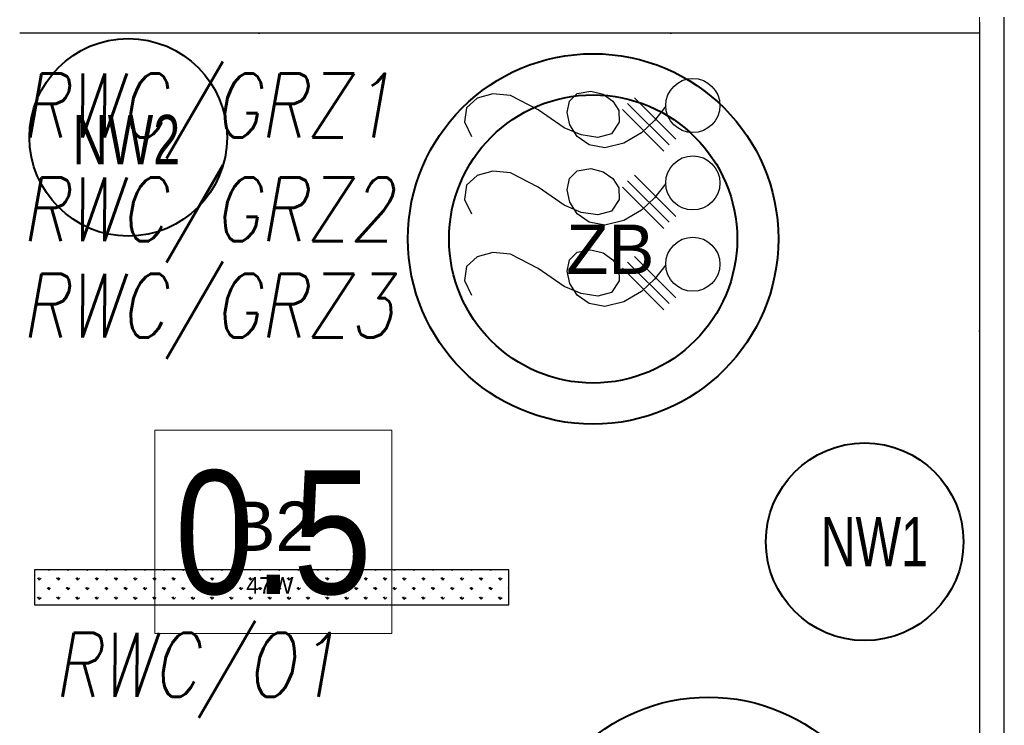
# Model space of a CAD drawing. Extents: x -558982 to 5119495, y -5290134 to 121759.
# Tile 236 of 256: x -426699 to -424308, y -19101 to -17386. Entities that reach past the tile are written whole.
import ezdxf
from ezdxf.enums import TextEntityAlignment as Align
from ezdxf.lldxf.tags import DXFTag

# ---------------------------------------------------------------- set-up
doc = ezdxf.new("R2010")
doc.units = 0
doc.header["$MEASUREMENT"] = 0
doc.linetypes.add('DASHDOTX2', pattern=[2, 1, -0.5, 0, -0.5])
doc.layers.get('0').update_dxf_attribs({"color": 252})
doc.layers.add('!OSWIETLENIE-LL', color=1, linetype='Continuous')
doc.layers.add('#opisy', color=7, linetype='Continuous')
for name, color, linetype, lineweight in [('#CIEPŁO', 1, 'Continuous', 30), ('$ IE INST. WYRÓWNWCZA', 1, 'Continuous', 30), ('$ IE WYPUSTY', 1, 'Continuous', 30), ('$ IE_OPISY', 7, 'Continuous', 25), ('$ IE_WYPUSTY', 1, 'Continuous', 30), ('INWENT OPISY_Nr_Pióra__21', 252, 'Continuous', 9), ('INWENT.ŚCIANY_Nr_Pióra__1', 252, 'Continuous', 25), ('INWENT.ŚCIANY_Nr_Pióra__21', 252, 'Continuous', 9)]:
    doc.layers.add(name, color=color, linetype=linetype, lineweight=lineweight)
doc.styles.add('GENERATED_STYLE_3', font='ARIALN.TTF')
doc.styles.add('ROMANS', font='romans.shx', dxfattribs={"width": 0.85})
doc.styles.get("Standard").update_dxf_attribs({"font": 'arial.ttf', "bigfont": 'BIGFONT.SHX'})
tags = doc.linetypes.add('DASH', pattern=[15, 10, -5]).pattern_tags.tags
tags[6:7] = [DXFTag(74, 4), DXFTag(75, 0), DXFTag(340, '0'), DXFTag(46, 0.0), DXFTag(50, 0.0), DXFTag(44, 0.0), DXFTag(45, 0.0)]
tags[4:5] = [DXFTag(74, 4), DXFTag(75, 0), DXFTag(340, '0'), DXFTag(46, 0.0), DXFTag(50, 0.0), DXFTag(44, 0.0), DXFTag(45, 0.0)]

# ---------------------------------------------------------------- blocks, each defined once
blk = doc.blocks.new('TYTAN2LED_1150_2')
h = blk.add_hatch()
h.set_pattern_fill('GRASS', color=256, scale=3.3)
h.set_pattern_definition([(90, (-70.3742, -22.0088), (-2.333452, 2.333452), [0.61875, -4.048155]), (45, (-70.3742, -22.0088), (-2.33345, 2.33345), [0.61875, -2.68125]), (135, (-70.3742, -22.0088), (-2.33345, -2.33345), [0.61875, -2.68125])])
h.paths.add_polyline_path([(-57.6, -4.25), (-57.6, 4.25), (57.6, 4.25), (57.6, -4.25)])
blk.add_lwpolyline([(-57.6, -4.25), (57.6, -4.25), (57.6, 4.25), (-57.6, 4.25)], close=True)
for tag, height, p in [('SYMBOL', 12, (0, 5.25)), ('MOC', 4, (-0.42, -2.71))]:
    blk.add_attdef(tag, text='', height=height).set_placement(p, align=Align.BOTTOM_CENTER)
blk = doc.blocks.new('ZAPAS KABLA')
at = {"layer": '$ IE WYPUSTY', "linetype": 'ByBlock'}
blk.add_lwpolyline([(0, -0.0716), (0.017, -0.0856), (0.0315, -0.1019), (0.0437, -0.1235), (0.0486, -0.147), (0.0444, -0.1659), (0.0339, -0.1799), (0.0197, -0.1885), (0.0045, -0.1914), (-0.009, -0.1882), (-0.0183, -0.1786), (-0.0206, -0.1621), (-0.0164, -0.1472), (-0.0079, -0.1355), (0.0038, -0.1288), (0.018, -0.1287), (0.0319, -0.1383), (0.0359, -0.155), (0.0323, -0.1752), (0.0231, -0.1955), (0.0003, -0.2267), (-0.018, -0.2597), (-0.0204, -0.2812), (-0.0157, -0.3004), (-0.0044, -0.3134), (0.0129, -0.3163), (0.0308, -0.3086)], dxfattribs=at)
blk.add_circle((0, -0.0387), 0.0329, dxfattribs=at)

msp = doc.modelspace()

# ---------------------------------------------------------------- linework, layer by layer
at = {"layer": '#CIEPŁO', "color": 252, "lineweight": 40}
for centre, radius in [((-426435.6, -17672.3), 240), ((-425306.4, -17919.1), 350), ((-424646.8, -18654.8), 240)]:
    msp.add_circle(centre, radius, dxfattribs=at)
at = {"layer": '#CIEPŁO', "color": 252, "linetype": 'DASH', "lineweight": 40, "ltscale": 10}
for centre in [(-425306.4, -17919.1), (-425026, -19482.3)]:
    msp.add_circle(centre, 450, dxfattribs=at)
at = {"layer": '$ IE INST. WYRÓWNWCZA', "color": 3, "ltscale": 30}
for points in [[(-424367.5, -17392.3), (-424367.5, -20115.2)], [(-424367.5, -17419.3), (-426699.4, -17419.3)]]:
    msp.add_lwpolyline(points, dxfattribs=at)
at = {"layer": '$ IE INST. WYRÓWNWCZA', "color": 2, "linetype": 'DASHDOTX2', "ltscale": 500}
for points in [[(-424367.5, -17392.3), (-424367.5, -20115.2)], [(-424367.5, -17419.3), (-426699.4, -17419.3)]]:
    msp.add_lwpolyline(points, dxfattribs=at)
at = {"layer": '$ IE_WYPUSTY', "color": 7}
for points in [[(-425206.1, -17575.9), (-425105.4, -17676.6)], [(-425222.7, -17590), (-425122, -17690.7)], [(-425235.1, -17605), (-425134.4, -17705.7)], [(-425206.1, -17763.9), (-425105.4, -17864.6)], [(-425235.1, -17793), (-425134.4, -17893.7)], [(-425222.7, -17778), (-425122, -17878.7)], [(-425206.1, -17961.5), (-425105.4, -18062.2)], [(-425222.7, -17975.6), (-425122, -18076.3)], [(-425235.1, -17990.5), (-425134.4, -18091.2)]]:
    msp.add_lwpolyline(points, dxfattribs=at)
at = {"layer": 'INWENT.ŚCIANY_Nr_Pióra__1', "linetype": 'Continuous'}
msp.add_line((-424307.5, -19230.6), (-424307.5, -17380.6), dxfattribs=at)
at = {"layer": 'INWENT.ŚCIANY_Nr_Pióra__21', "linetype": 'Continuous'}
msp.add_line((-424367.5, -19230.6), (-424367.5, -17380.6), dxfattribs=at)

# ---------------------------------------------------------------- block references
at = {"layer": '$ IE_WYPUSTY', "xscale": 1999.99999999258, "yscale": 1999.99999999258, "zscale": 1999.99999999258, "rotation": 271.464175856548}
for p in [(-424986.8, -17593), (-424986.8, -17781), (-424986.8, -17978.5)]:
    msp.add_blockref('ZAPAS KABLA', p, dxfattribs=at)

# ---------------------------------------------------------------- texts
at = {"layer": '#opisy', "color": 252, "char_height": 120, "width": 1720, "attachment_point": 1}
for s, insert in [('\\W0.7;NW2', (-426570.3, -17617.7)), ('ZB', (-425371.7, -17884.2)), ('\\W0.7;NW1', (-424753.6, -18594.8))]:
    msp.add_mtext(s, dxfattribs=dict(at, insert=insert))
at = {"layer": '$ IE_OPISY', "color": 7, "lineweight": 30, "style": 'ROMANS', "oblique": 10, "width": 0.8}
for s, p in [('RWC/GRZ1', (-426695.2, -17672.3)), ('RWC/GRZ2', (-426695.2, -17924.7)), ('RWC/GRZ3', (-426695.2, -18158.6))]:
    msp.add_text(s, height=155, dxfattribs=at).set_placement(p)

# ---------------------------------------------------------------- wipeouts: each hides what was drawn before it
at = {"linetype": 'Continuous', "ltscale": 1671128.766474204}
msp.add_wipeout([(-426371.1, -18383.7), (-425795.1, -18383.7), (-425795.1, -18877.8), (-426371.1, -18877.8)], dxfattribs=at).dxf.layer = 'INWENT OPISY_Nr_Pióra__21'

# ---------------------------------------------------------------- next in the draw order: linework, layer by layer
at = {"layer": 'INWENT OPISY_Nr_Pióra__21', "linetype": 'Continuous', "flags": 128}
msp.add_lwpolyline([(-426371.1, -18383.7), (-425795.1, -18383.7), (-425795.1, -18877.8), (-426371.1, -18877.8)], close=True, dxfattribs=at)

# ---------------------------------------------------------------- next in the draw order: block references
at = {"layer": '!OSWIETLENIE-LL', "xscale": 10, "yscale": 10, "zscale": 10}
msp.add_blockref('TYTAN2LED_1150_2', (-426087.5, -18765.6), dxfattribs=at).add_auto_attribs({'SYMBOL': 'B2', 'MOC': '47W'})

# ---------------------------------------------------------------- next in the draw order: texts
at = {"layer": '$ IE_OPISY', "color": 7, "lineweight": 30, "style": 'ROMANS', "oblique": 10, "width": 0.8}
msp.add_text('RWC/O1', height=155, dxfattribs=at).set_placement((-426616.7, -19031.3))
at = {"layer": 'INWENT OPISY_Nr_Pióra__21', "linetype": 'Continuous', "insert": (-426083.1, -18785.9), "char_height": 300, "attachment_point": 8, "style": 'GENERATED_STYLE_3'}
msp.add_mtext('{0.5 }', dxfattribs=at)

doc.saveas('drawing.dxf')
